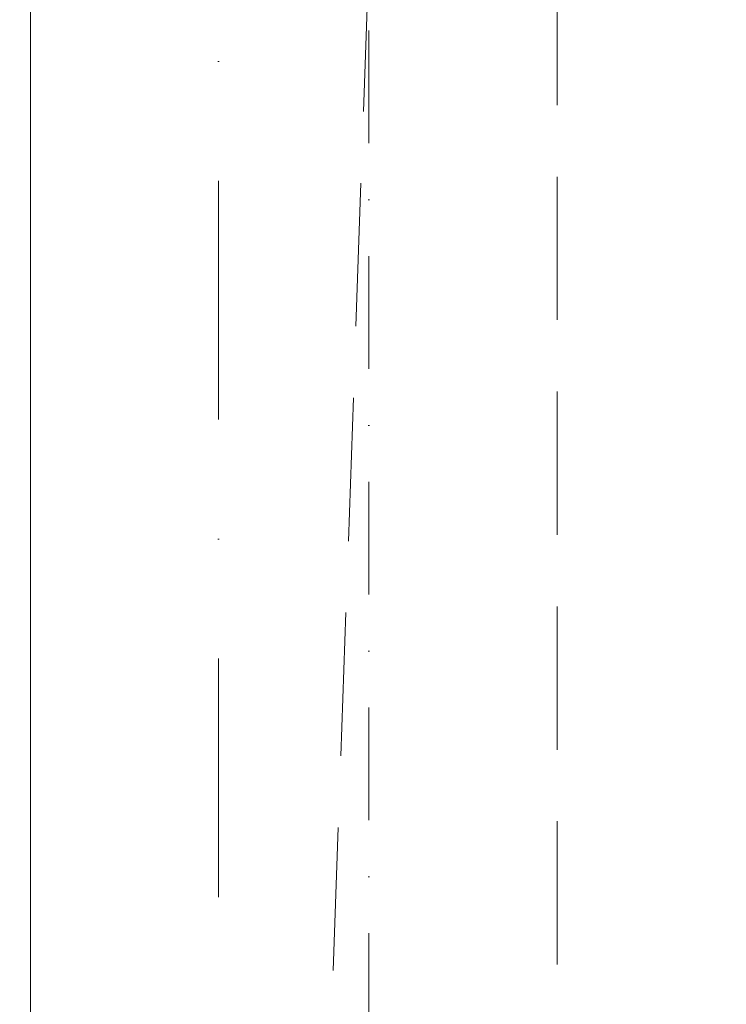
# Model space of a CAD drawing. Header units: millimetres. Extents: x 213386 to 506888, y 183055 to 450952.
# Tile 118 of 256: x 373512 to 374452, y 298288 to 299597. Entities that reach past the tile are written whole.
import ezdxf

# ---------------------------------------------------------------- set-up
doc = ezdxf.new("R2010")
doc.units = ezdxf.units.MM
for name, pattern in [('CK_Čerchovaná 50', [6, 3, -1.5, 0, -1.5]), ('ČERCHOVANÁ', [25.4, 12.7, -6.35, 0, -6.35]), ('ČÁRKOVANÁ', [19.05, 12.7, -6.35])]:
    doc.linetypes.add(name, pattern=pattern)
for name, color, linetype, lineweight in [('KOTY', 255, 'Continuous', 0), ('NOVA', 255, 'Continuous', 0), ('OSY', 255, 'Continuous', 0), ('TENKA', 255, 'Continuous', 0)]:
    doc.layers.add(name, color=color, linetype=linetype, lineweight=lineweight)
doc.layers.add('PLOCHY K PRONÁJMU', color=255, linetype='Continuous', lineweight=0, plot=False)
doc.layers.get('KOTY').off()

# ---------------------------------------------------------------- blocks, each defined once
blk = doc.blocks.new('NOVÁ PODLAHA')
at = {"layer": 'NOVA', "linetype": 'ČÁRKOVANÁ', "ltscale": 15}
blk.add_line((0, 750), (750, 22050), dxfattribs=at)
blk.add_lwpolyline([(750, 22050), (24950, 22050), (24950, 750), (750, 750)], close=True, dxfattribs=at)

msp = doc.modelspace()

# ---------------------------------------------------------------- linework, layer by layer
at = {"layer": 'OSY', "linetype": 'ČERCHOVANÁ', "ltscale": 25}
msp.add_line((373776.6, 308909.6), (373776.6, 283834.9), dxfattribs=at)
at = {"layer": 'PLOCHY K PRONÁJMU', "ltscale": 5}
msp.add_lwpolyline([(373526.6, 307482.2), (399126.6, 307482.2), (399126.6, 284782.2), (373526.6, 284782.2)], close=True, dxfattribs=at)
msp.add_lwpolyline([(379826.6, 296132.2), (374036.6, 296132.2), (374036.6, 296492.2), (373526.6, 296492.2), (373526.6, 300572.2), (374036.6, 300572.2), (374036.6, 301292.2), (373526.6, 301292.2), (373526.6, 305376.2)], dxfattribs=at)
at = {"layer": 'TENKA', "linetype": 'CK_Čerchovaná 50', "ltscale": 50}
msp.add_line((373976.6, 296432.2), (373976.6, 300632.2), dxfattribs=at)

# ---------------------------------------------------------------- block references
at = {"layer": 'KOTY'}
msp.add_blockref('NOVÁ PODLAHA', (373476.6, 284732.2), dxfattribs=at)

doc.saveas('drawing.dxf')
